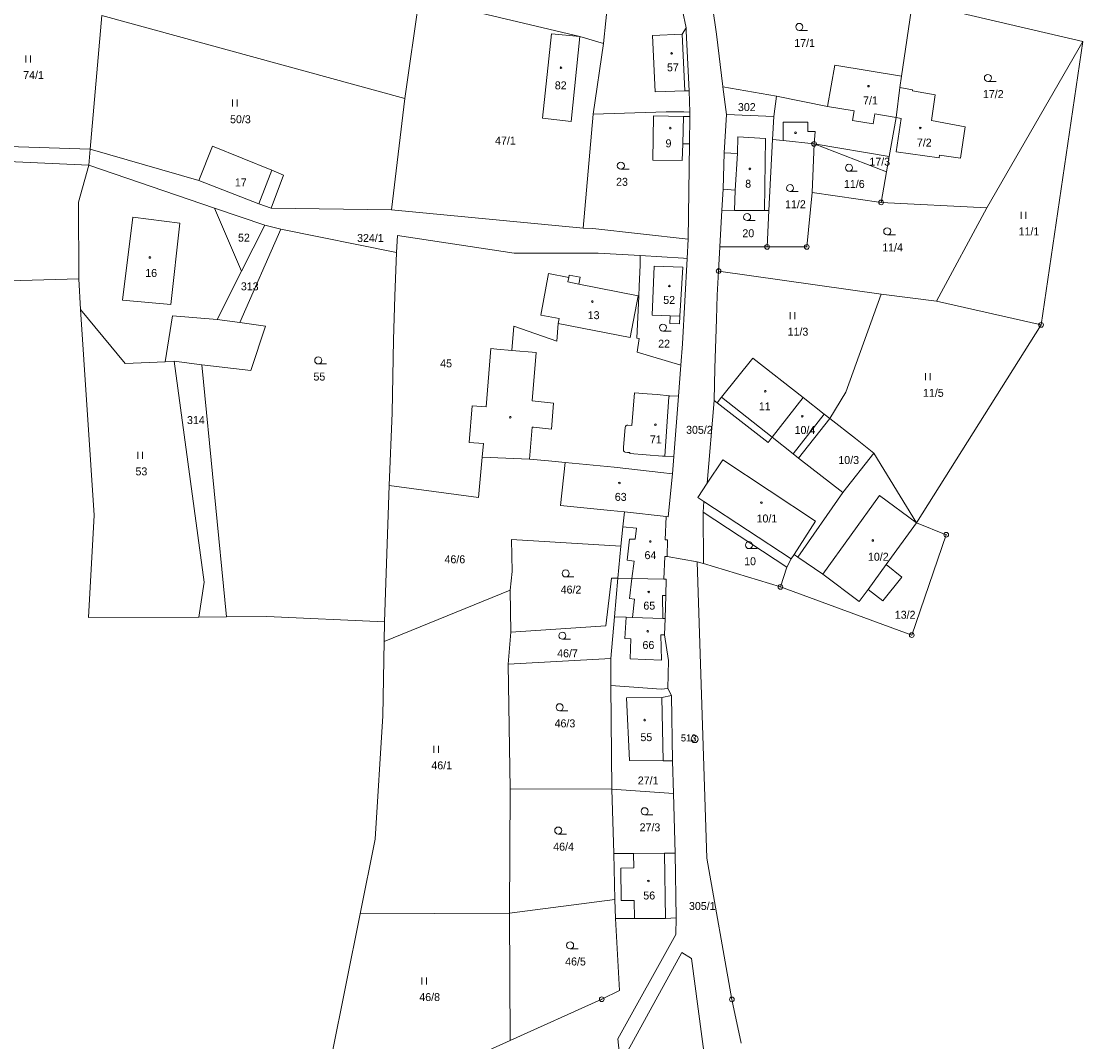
# Model space of a CAD drawing. Header units: metres. Extents: x -608979 to -607440, y -1002358 to -1001032.
# Tile 8 of 11: x -607902 to -607675, y -1001657 to -1001439. Entities that reach past the tile are written whole.
import ezdxf
from ezdxf.enums import TextEntityAlignment as Align

# ---------------------------------------------------------------- set-up
doc = ezdxf.new("R2010")
doc.units = ezdxf.units.M
for name, color, linetype in [('Hranice parcel', 7, 'Continuous'), ('Parcelní čísla', 7, 'Continuous'), ('Vnitřní kresba', 7, 'Continuous'), ('Věcná břemena k části', 7, 'Continuous'), ('Značky bodu BP', 7, 'Continuous'), ('Značky budov', 7, 'Continuous'), ('Značky kultur', 7, 'Continuous')]:
    doc.layers.add(name, color=color, linetype=linetype)
doc.styles.add('dgn001', font='dgn001.shx')
doc.styles.add('dgn023', font='dgn023.shx')

# ---------------------------------------------------------------- blocks, each defined once
blk = doc.blocks.new('4.02')
at = {"layer": 'Značky budov', "color": 7, "linetype": 'Continuous', "lineweight": 13}
blk.add_circle((-0.01, 0), 0.175, dxfattribs=at)
blk = doc.blocks.new('4.023')
at = {"layer": 'Značky budov', "color": 7, "linetype": 'Continuous', "lineweight": 13}
blk.add_circle((-0.01, 0), 0.175, dxfattribs=at)
blk = doc.blocks.new('4.027')
at = {"layer": 'Značky budov', "color": 7, "linetype": 'Continuous', "lineweight": 13}
blk.add_circle((-0.01, 0), 0.175, dxfattribs=at)
blk = doc.blocks.new('4.028')
at = {"layer": 'Značky budov', "color": 7, "linetype": 'Continuous', "lineweight": 13}
blk.add_circle((-0.01, 0), 0.175, dxfattribs=at)
blk = doc.blocks.new('4.029')
at = {"layer": 'Značky budov', "color": 7, "linetype": 'Continuous', "lineweight": 13}
blk.add_circle((-0.01, 0), 0.175, dxfattribs=at)
blk = doc.blocks.new('4.0212')
at = {"layer": 'Značky budov', "color": 7, "linetype": 'Continuous', "lineweight": 13}
blk.add_circle((-0.01, 0), 0.175, dxfattribs=at)
blk = doc.blocks.new('4.0213')
at = {"layer": 'Značky budov', "color": 7, "linetype": 'Continuous', "lineweight": 13}
blk.add_circle((-0.01, 0), 0.175, dxfattribs=at)
blk = doc.blocks.new('4.0219')
at = {"layer": 'Značky budov', "color": 7, "linetype": 'Continuous', "lineweight": 13}
blk.add_circle((-0.01, 0), 0.175, dxfattribs=at)
blk = doc.blocks.new('4.0223')
at = {"layer": 'Značky budov', "color": 7, "linetype": 'Continuous', "lineweight": 13}
blk.add_circle((-0.01, 0), 0.175, dxfattribs=at)
blk = doc.blocks.new('4.0224')
at = {"layer": 'Značky budov', "color": 7, "linetype": 'Continuous', "lineweight": 13}
blk.add_circle((-0.01, 0), 0.175, dxfattribs=at)
blk = doc.blocks.new('4.0229')
at = {"layer": 'Značky budov', "color": 7, "linetype": 'Continuous', "lineweight": 13}
blk.add_circle((-0.01, 0), 0.175, dxfattribs=at)
blk = doc.blocks.new('4.0231')
at = {"layer": 'Značky budov', "color": 7, "linetype": 'Continuous', "lineweight": 13}
blk.add_circle((-0.01, 0), 0.175, dxfattribs=at)
blk = doc.blocks.new('4.0234')
at = {"layer": 'Značky budov', "color": 7, "linetype": 'Continuous', "lineweight": 13}
blk.add_circle((-0.01, 0), 0.175, dxfattribs=at)
blk = doc.blocks.new('4.0235')
at = {"layer": 'Značky budov', "color": 7, "linetype": 'Continuous', "lineweight": 13}
blk.add_circle((-0.01, 0), 0.175, dxfattribs=at)
blk = doc.blocks.new('4.0236')
at = {"layer": 'Značky budov', "color": 7, "linetype": 'Continuous', "lineweight": 13}
blk.add_circle((-0.01, 0), 0.175, dxfattribs=at)
blk = doc.blocks.new('4.0241')
at = {"layer": 'Značky budov', "color": 7, "linetype": 'Continuous', "lineweight": 13}
blk.add_circle((-0.01, 0), 0.175, dxfattribs=at)
blk = doc.blocks.new('4.0244')
at = {"layer": 'Značky budov', "color": 7, "linetype": 'Continuous', "lineweight": 13}
blk.add_circle((-0.01, 0), 0.175, dxfattribs=at)
blk = doc.blocks.new('4.0250')
at = {"layer": 'Značky budov', "color": 7, "linetype": 'Continuous', "lineweight": 13}
blk.add_circle((-0.01, 0), 0.175, dxfattribs=at)
blk = doc.blocks.new('4.0251')
at = {"layer": 'Značky budov', "color": 7, "linetype": 'Continuous', "lineweight": 13}
blk.add_circle((-0.01, 0), 0.175, dxfattribs=at)
blk = doc.blocks.new('4.0253')
at = {"layer": 'Značky budov', "color": 7, "linetype": 'Continuous', "lineweight": 13}
blk.add_circle((-0.01, 0), 0.175, dxfattribs=at)
blk = doc.blocks.new('3.06')
at = {"layer": 'Značky kultur', "color": 7, "linetype": 'Continuous', "lineweight": 13}
for p, q in [((-0.51, 0), (-0.51, 1.5)), ((0.49, 0), (0.49, 1.5))]:
    blk.add_line(p, q, dxfattribs=at)
blk = doc.blocks.new('3.04')
at = {"layer": 'Značky kultur', "color": 7, "linetype": 'Continuous', "lineweight": 13}
blk.add_line((0.01, 0), (1.76, 0), dxfattribs=at)
blk.add_circle((0.01, 0.75), 0.75, dxfattribs=at)
blk = doc.blocks.new('3.041')
at = {"layer": 'Značky kultur', "color": 7, "linetype": 'Continuous', "lineweight": 13}
blk.add_line((0.01, 0), (1.76, 0), dxfattribs=at)
blk.add_circle((0.01, 0.75), 0.75, dxfattribs=at)
blk = doc.blocks.new('3.062')
at = {"layer": 'Značky kultur', "color": 7, "linetype": 'Continuous', "lineweight": 13}
for p, q in [((-0.51, 0), (-0.51, 1.5)), ((0.49, 0), (0.49, 1.5))]:
    blk.add_line(p, q, dxfattribs=at)
blk = doc.blocks.new('3.063')
at = {"layer": 'Značky kultur', "color": 7, "linetype": 'Continuous', "lineweight": 13}
for p, q in [((-0.51, 0), (-0.51, 1.5)), ((0.49, 0), (0.49, 1.5))]:
    blk.add_line(p, q, dxfattribs=at)
blk = doc.blocks.new('3.044')
at = {"layer": 'Značky kultur', "color": 7, "linetype": 'Continuous', "lineweight": 13}
blk.add_line((0.01, 0), (1.76, 0), dxfattribs=at)
blk.add_circle((0.01, 0.75), 0.75, dxfattribs=at)
blk = doc.blocks.new('3.067')
at = {"layer": 'Značky kultur', "color": 7, "linetype": 'Continuous', "lineweight": 13}
for p, q in [((-0.51, 0), (-0.51, 1.5)), ((0.49, 0), (0.49, 1.5))]:
    blk.add_line(p, q, dxfattribs=at)
blk = doc.blocks.new('3.046')
at = {"layer": 'Značky kultur', "color": 7, "linetype": 'Continuous', "lineweight": 13}
blk.add_line((0.01, 0), (1.76, 0), dxfattribs=at)
blk.add_circle((0.01, 0.75), 0.75, dxfattribs=at)
blk = doc.blocks.new('3.047')
at = {"layer": 'Značky kultur', "color": 7, "linetype": 'Continuous', "lineweight": 13}
blk.add_line((0.01, 0), (1.76, 0), dxfattribs=at)
blk.add_circle((0.01, 0.75), 0.75, dxfattribs=at)
blk = doc.blocks.new('3.048')
at = {"layer": 'Značky kultur', "color": 7, "linetype": 'Continuous', "lineweight": 13}
blk.add_line((0.01, 0), (1.76, 0), dxfattribs=at)
blk.add_circle((0.01, 0.75), 0.75, dxfattribs=at)
blk = doc.blocks.new('3.049')
at = {"layer": 'Značky kultur', "color": 7, "linetype": 'Continuous', "lineweight": 13}
blk.add_line((0.01, 0), (1.76, 0), dxfattribs=at)
blk.add_circle((0.01, 0.75), 0.75, dxfattribs=at)
blk = doc.blocks.new('3.0613')
at = {"layer": 'Značky kultur', "color": 7, "linetype": 'Continuous', "lineweight": 13}
for p, q in [((-0.51, 0), (-0.51, 1.5)), ((0.49, 0), (0.49, 1.5))]:
    blk.add_line(p, q, dxfattribs=at)
blk = doc.blocks.new('3.0412')
at = {"layer": 'Značky kultur', "color": 7, "linetype": 'Continuous', "lineweight": 13}
blk.add_line((0.01, 0), (1.76, 0), dxfattribs=at)
blk.add_circle((0.01, 0.75), 0.75, dxfattribs=at)
blk = doc.blocks.new('3.0619')
at = {"layer": 'Značky kultur', "color": 7, "linetype": 'Continuous', "lineweight": 13}
for p, q in [((-0.51, 0), (-0.51, 1.5)), ((0.49, 0), (0.49, 1.5))]:
    blk.add_line(p, q, dxfattribs=at)
blk = doc.blocks.new('3.0420')
at = {"layer": 'Značky kultur', "color": 7, "linetype": 'Continuous', "lineweight": 13}
blk.add_line((0.01, 0), (1.76, 0), dxfattribs=at)
blk.add_circle((0.01, 0.75), 0.75, dxfattribs=at)
blk = doc.blocks.new('3.0627')
at = {"layer": 'Značky kultur', "color": 7, "linetype": 'Continuous', "lineweight": 13}
for p, q in [((-0.51, 0), (-0.51, 1.5)), ((0.49, 0), (0.49, 1.5))]:
    blk.add_line(p, q, dxfattribs=at)
blk = doc.blocks.new('3.0425')
at = {"layer": 'Značky kultur', "color": 7, "linetype": 'Continuous', "lineweight": 13}
blk.add_line((0.01, 0), (1.76, 0), dxfattribs=at)
blk.add_circle((0.01, 0.75), 0.75, dxfattribs=at)
blk = doc.blocks.new('3.0426')
at = {"layer": 'Značky kultur', "color": 7, "linetype": 'Continuous', "lineweight": 13}
blk.add_line((0.01, 0), (1.76, 0), dxfattribs=at)
blk.add_circle((0.01, 0.75), 0.75, dxfattribs=at)
blk = doc.blocks.new('3.0427')
at = {"layer": 'Značky kultur', "color": 7, "linetype": 'Continuous', "lineweight": 13}
blk.add_line((0.01, 0), (1.76, 0), dxfattribs=at)
blk.add_circle((0.01, 0.75), 0.75, dxfattribs=at)
blk = doc.blocks.new('3.0636')
at = {"layer": 'Značky kultur', "color": 7, "linetype": 'Continuous', "lineweight": 13}
for p, q in [((-0.51, 0), (-0.51, 1.5)), ((0.49, 0), (0.49, 1.5))]:
    blk.add_line(p, q, dxfattribs=at)
blk = doc.blocks.new('3.0428')
at = {"layer": 'Značky kultur', "color": 7, "linetype": 'Continuous', "lineweight": 13}
blk.add_line((0.01, 0), (1.76, 0), dxfattribs=at)
blk.add_circle((0.01, 0.75), 0.75, dxfattribs=at)
blk = doc.blocks.new('3.0431')
at = {"layer": 'Značky kultur', "color": 7, "linetype": 'Continuous', "lineweight": 13}
blk.add_line((0.01, 0), (1.76, 0), dxfattribs=at)
blk.add_circle((0.01, 0.75), 0.75, dxfattribs=at)
blk = doc.blocks.new('3.0432')
at = {"layer": 'Značky kultur', "color": 7, "linetype": 'Continuous', "lineweight": 13}
blk.add_line((0.01, 0), (1.76, 0), dxfattribs=at)
blk.add_circle((0.01, 0.75), 0.75, dxfattribs=at)
blk = doc.blocks.new('3.0433')
at = {"layer": 'Značky kultur', "color": 7, "linetype": 'Continuous', "lineweight": 13}
blk.add_line((0.01, 0), (1.76, 0), dxfattribs=at)
blk.add_circle((0.01, 0.75), 0.75, dxfattribs=at)
blk = doc.blocks.new('1.0112')
at = {"layer": 'Značky bodu BP', "color": 3, "linetype": 'Continuous', "lineweight": 13}
for radius in [0.75, 0.03]:
    blk.add_circle((0, 0), radius, dxfattribs=at)
blk = doc.blocks.new('1.0551')
at = {"layer": 'Značky bodu BP', "color": 3, "linetype": 'Continuous', "lineweight": 13}
for radius in [0.5, 0.0303]:
    blk.add_circle((0, 0), radius, dxfattribs=at)
blk = doc.blocks.new('1.0552')
at = {"layer": 'Značky bodu BP', "color": 3, "linetype": 'Continuous', "lineweight": 13}
for radius in [0.5, 0.0303]:
    blk.add_circle((0, 0), radius, dxfattribs=at)
blk = doc.blocks.new('1.0553')
at = {"layer": 'Značky bodu BP', "color": 3, "linetype": 'Continuous', "lineweight": 13}
for radius in [0.5, 0.0303]:
    blk.add_circle((0, 0), radius, dxfattribs=at)
blk = doc.blocks.new('4.0261')
at = {"layer": 'Značky budov', "color": 7, "linetype": 'Continuous', "lineweight": 13}
blk.add_circle((-0.01, 0), 0.175, dxfattribs=at)
blk = doc.blocks.new('1.0556')
at = {"layer": 'Značky bodu BP', "color": 3, "linetype": 'Continuous', "lineweight": 13}
for radius in [0.5, 0.0303]:
    blk.add_circle((0, 0), radius, dxfattribs=at)
blk = doc.blocks.new('1.0558')
at = {"layer": 'Značky bodu BP', "color": 3, "linetype": 'Continuous', "lineweight": 13}
for radius in [0.5, 0.0303]:
    blk.add_circle((0, 0), radius, dxfattribs=at)
blk = doc.blocks.new('1.0561')
at = {"layer": 'Značky bodu BP', "color": 3, "linetype": 'Continuous', "lineweight": 13}
for radius in [0.5, 0.0303]:
    blk.add_circle((0, 0), radius, dxfattribs=at)
blk = doc.blocks.new('4.0262')
at = {"layer": 'Značky budov', "color": 7, "linetype": 'Continuous', "lineweight": 13}
blk.add_circle((-0.01, 0), 0.175, dxfattribs=at)
blk = doc.blocks.new('1.0568')
at = {"layer": 'Značky bodu BP', "color": 3, "linetype": 'Continuous', "lineweight": 13}
for radius in [0.5, 0.0303]:
    blk.add_circle((0, 0), radius, dxfattribs=at)
blk = doc.blocks.new('1.0587')
at = {"layer": 'Značky bodu BP', "color": 3, "linetype": 'Continuous', "lineweight": 13}
for radius in [0.5, 0.0303]:
    blk.add_circle((0, 0), radius, dxfattribs=at)
blk = doc.blocks.new('1.0589')
at = {"layer": 'Značky bodu BP', "color": 3, "linetype": 'Continuous', "lineweight": 13}
for radius in [0.5, 0.0303]:
    blk.add_circle((0, 0), radius, dxfattribs=at)
blk = doc.blocks.new('1.05102')
at = {"layer": 'Značky bodu BP', "color": 3, "linetype": 'Continuous', "lineweight": 13}
for radius in [0.5, 0.0303]:
    blk.add_circle((0, 0), radius, dxfattribs=at)
blk = doc.blocks.new('1.05103')
at = {"layer": 'Značky bodu BP', "color": 3, "linetype": 'Continuous', "lineweight": 13}
for radius in [0.5, 0.0303]:
    blk.add_circle((0, 0), radius, dxfattribs=at)

msp = doc.modelspace()

# ---------------------------------------------------------------- linework, layer by layer
at = {"layer": 'Hranice parcel', "color": 3, "linetype": 'Continuous', "lineweight": 13}
for p, q in [((-607775.67, -1001423.11), (-607777.82, -1001443.78)), ((-607817.18, -1001434.06), (-607820.26, -1001455.5)), ((-607714.03, -1001450.75), (-607711.74, -1001434.9)), ((-607675.3, -1001443.34), (-607711.74, -1001434.9)), ((-607885.05, -1001437.82), (-607887.53, -1001466.34)), ((-607885.05, -1001437.82), (-607820.26, -1001455.5)), ((-607777.82, -1001443.78), (-607779.99, -1001458.9)), ((-607675.3, -1001443.34), (-607695.85, -1001478.9)), ((-607684.21, -1001503.93), (-607675.3, -1001443.34)), ((-607714.41, -1001453.2), (-607714.03, -1001450.75)), ((-607752.25, -1001453.05), (-607751.45, -1001458.98)), ((-607752.25, -1001453.05), (-607740.8, -1001455.05)), ((-607715.23, -1001459.61), (-607714.41, -1001453.2)), ((-607820.26, -1001455.5), (-607823.14, -1001479.32)), ((-607759.29, -1001458.43), (-607759.5, -1001453.89)), ((-607740.8, -1001455.05), (-607741.38, -1001459.37)), ((-607729.89, -1001457.27), (-607740.8, -1001455.05)), ((-607779.99, -1001458.9), (-607782.11, -1001483.25)), ((-607759.3, -1001459.38), (-607760.66, -1001459.37)), ((-607759.39, -1001465.24), (-607759.3, -1001459.38)), ((-607759.3, -1001459.38), (-607759.29, -1001458.43)), ((-607741.38, -1001459.37), (-607751.45, -1001458.98)), ((-607741.38, -1001459.37), (-607741.62, -1001464.31)), ((-607716.69, -1001467.92), (-607715.23, -1001459.61)), ((-607742.4, -1001479.47), (-607741.62, -1001464.31)), ((-607916.46, -1001465.48), (-607887.53, -1001466.34)), ((-607887.53, -1001466.34), (-607887.84, -1001469.82)), ((-607887.53, -1001466.34), (-607864.34, -1001473.04)), ((-607759.7, -1001485.58), (-607759.39, -1001465.24)), ((-607733.19, -1001475.66), (-607732.76, -1001465.24)), ((-607732.76, -1001465.24), (-607716.69, -1001467.92)), ((-607717.27, -1001471.24), (-607732.76, -1001465.24)), ((-607716.69, -1001467.92), (-607717.27, -1001471.24)), ((-607860.97, -1001479.01), (-607887.84, -1001469.82)), ((-607718.42, -1001477.75), (-607717.27, -1001471.24)), ((-607864.34, -1001473.04), (-607851.47, -1001478.03)), ((-607718.42, -1001477.75), (-607733.19, -1001475.66)), ((-607695.85, -1001478.9), (-607718.42, -1001477.75)), ((-607850.19, -1001482.58), (-607860.97, -1001479.01)), ((-607855.19, -1001492.46), (-607860.97, -1001479.01)), ((-607823.14, -1001479.32), (-607782.11, -1001483.25)), ((-607752.46, -1001479.42), (-607752.88, -1001487.26)), ((-607742.4, -1001479.47), (-607742.8, -1001487.26)), ((-607695.85, -1001478.9), (-607706.57, -1001498.86)), ((-607855.19, -1001492.46), (-607850.19, -1001482.58)), ((-607846.8, -1001483.5), (-607850.19, -1001482.58)), ((-607846.8, -1001483.5), (-607855.52, -1001503.45)), ((-607822.02, -1001488.43), (-607846.8, -1001483.5)), ((-607759.87, -1001489.71), (-607759.7, -1001485.58)), ((-607752.88, -1001487.26), (-607753.16, -1001492.43)), ((-607742.8, -1001487.26), (-607752.88, -1001487.26)), ((-607769.91, -1001489.12), (-607769.96, -1001491.18)), ((-607890, -1001494.08), (-607889.65, -1001500.65)), ((-607718.39, -1001497.38), (-607753.16, -1001492.43)), ((-607718.39, -1001497.38), (-607706.57, -1001498.86)), ((-607706.57, -1001498.86), (-607684.21, -1001503.93)), ((-607710.88, -1001546.27), (-607684.21, -1001503.93)), ((-607869.59, -1001511.72), (-607863.68, -1001512.46)), ((-607863.68, -1001512.46), (-607858.42, -1001566.33)), ((-607761.78, -1001519.21), (-607761.27, -1001512.53)), ((-607762.74, -1001532.1), (-607761.78, -1001519.21)), ((-607753.45, -1001520.63), (-607754.12, -1001520.11)), ((-607741.74, -1001527.97), (-607735.08, -1001519.48)), ((-607735.08, -1001519.48), (-607730.59, -1001523)), ((-607730.59, -1001523), (-607729.41, -1001523.92)), ((-607729.41, -1001523.92), (-607736.06, -1001532.42)), ((-607737.24, -1001531.49), (-607741.74, -1001527.97)), ((-607803.46, -1001529.29), (-607803.74, -1001532.24)), ((-607803.74, -1001532.24), (-607793.61, -1001532.63)), ((-607763.01, -1001535.81), (-607762.74, -1001532.1)), ((-607736.06, -1001532.42), (-607737.24, -1001531.49)), ((-607726.59, -1001539.8), (-607736.06, -1001532.42)), ((-607719.95, -1001531.33), (-607726.59, -1001539.8)), ((-607710.88, -1001546.27), (-607719.95, -1001531.33)), ((-607823.65, -1001538.27), (-607824.65, -1001567.41)), ((-607756.3, -1001541.71), (-607737.63, -1001553.97)), ((-607736.2, -1001553.59), (-607726.59, -1001539.8)), ((-607776.28, -1001543.61), (-607773.3, -1001543.94)), ((-607773.3, -1001543.94), (-607764.42, -1001544.93)), ((-607774.05, -1001551.28), (-607774.75, -1001558.09)), ((-607757.77, -1001554.58), (-607764.16, -1001553.45)), ((-607757.77, -1001554.58), (-607756.43, -1001554.98)), ((-607756.43, -1001554.98), (-607739.95, -1001559.96)), ((-607774.75, -1001558.09), (-607775.46, -1001566.36)), ((-607797.76, -1001560.65), (-607824.68, -1001571.66)), ((-607797.6, -1001569.6), (-607797.76, -1001560.65)), ((-607864.35, -1001566.43), (-607858.42, -1001566.33)), ((-607775.46, -1001566.36), (-607776.23, -1001575.25)), ((-607824.65, -1001567.41), (-607824.68, -1001571.66)), ((-607798.19, -1001576.5), (-607797.6, -1001569.6)), ((-607776.23, -1001575.25), (-607798.19, -1001576.5)), ((-607797.73, -1001603.16), (-607798.19, -1001576.5)), ((-607776.24, -1001581.01), (-607776.01, -1001603.21)), ((-607763.27, -1001583.16), (-607764.06, -1001581.68)), ((-607763.27, -1001583.16), (-607765.32, -1001583.62)), ((-607763.03, -1001597.13), (-607763.27, -1001583.16)), ((-607765.06, -1001597.13), (-607763.03, -1001597.13)), ((-607762.8, -1001604.1), (-607763.03, -1001597.13)), ((-607797.92, -1001629.72), (-607797.73, -1001603.16)), ((-607797.73, -1001603.16), (-607776.01, -1001603.21)), ((-607776.01, -1001603.21), (-607762.8, -1001604.1)), ((-607776.01, -1001603.21), (-607775.6, -1001616.96)), ((-607762.44, -1001616.9), (-607762.8, -1001604.1)), ((-607771.36, -1001616.98), (-607775.6, -1001616.96)), ((-607775.6, -1001616.96), (-607775.33, -1001626.76)), ((-607762.23, -1001630.71), (-607762.44, -1001616.9)), ((-607797.92, -1001629.72), (-607775.33, -1001626.76)), ((-607775.33, -1001626.76), (-607775.19, -1001630.86)), ((-607829.85, -1001629.88), (-607797.92, -1001629.72)), ((-607797.92, -1001629.72), (-607797.77, -1001656.94))]:
    msp.add_line(p, q, dxfattribs=at)
at = {"layer": 'Hranice parcel', "color": 3, "linetype": 'Continuous', "lineweight": 13, "flags": 128}
for points in [[(-607759.39, -1001424.11), (-607756.4, -1001426.55), (-607755.23, -1001430.37), (-607753.62, -1001441.81), (-607752.24, -1001452.95), (-607752.25, -1001453.05)], [(-607760.12, -1001440.4), (-607760.88, -1001436.73), (-607762.41, -1001433.2), (-607764.28, -1001429.62)], [(-607777.82, -1001443.78), (-607782.83, -1001442.3), (-607817.18, -1001434.06)], [(-607782.83, -1001442.3), (-607784.72, -1001460.43), (-607790.84, -1001459.76), (-607788.87, -1001441.71), (-607782.83, -1001442.3)], [(-607760.12, -1001440.4), (-607760.98, -1001441.77), (-607767.28, -1001442.09), (-607766.72, -1001454.13), (-607760.37, -1001453.92), (-607759.5, -1001453.89)], [(-607759.5, -1001453.89), (-607760.08, -1001441.14), (-607760.12, -1001440.4)], [(-607714.03, -1001450.75), (-607728.33, -1001448.38), (-607729.89, -1001457.27)], [(-607706.83, -1001454.72), (-607711.72, -1001453.92), (-607711.68, -1001453.67), (-607714.41, -1001453.2)], [(-607700.45, -1001461.58), (-607705.01, -1001460.71), (-607707.62, -1001460.23), (-607706.83, -1001454.72)], [(-607759.29, -1001458.43), (-607760.6, -1001458.4), (-607764.42, -1001458.35), (-607779.99, -1001458.9)], [(-607760.66, -1001459.37), (-607767.09, -1001459.25), (-607767.21, -1001468.7), (-607760.93, -1001468.8)], [(-607751.45, -1001458.98), (-607751.97, -1001467.15), (-607752.22, -1001474.94), (-607752.46, -1001479.42)], [(-607715.23, -1001459.61), (-607714.12, -1001459.8), (-607715.19, -1001466.91), (-607706.02, -1001468.25), (-607705.97, -1001467.62), (-607701.43, -1001468.26), (-607700.45, -1001461.58)], [(-607741.62, -1001464.31), (-607739.39, -1001464.54), (-607732.76, -1001465.24)], [(-607887.84, -1001469.82), (-607928.66, -1001467.95), (-607928.14, -1001465.11)], [(-607851.47, -1001478.03), (-607848.7, -1001470.88), (-607861.39, -1001465.69), (-607864.34, -1001473.04)], [(-607760.93, -1001468.8), (-607760.83, -1001465.24), (-607759.39, -1001465.24)], [(-607946.9, -1001470.43), (-607947.16, -1001480.05), (-607947.6, -1001495.75), (-607890, -1001494.08)], [(-607887.84, -1001469.82), (-607890.07, -1001477.72), (-607890, -1001494.08)], [(-607742.8, -1001487.26), (-607734.31, -1001487.26), (-607733.19, -1001475.66)], [(-607851.47, -1001478.03), (-607848.88, -1001479.01), (-607823.14, -1001479.32)], [(-607752.46, -1001479.42), (-607749.76, -1001479.47), (-607743.39, -1001479.47), (-607742.4, -1001479.47)], [(-607769.91, -1001489.12), (-607778.92, -1001488.57), (-607796.91, -1001488.62), (-607821.87, -1001484.8), (-607822.02, -1001488.43)], [(-607782.11, -1001483.25), (-607780.08, -1001483.3), (-607759.7, -1001485.58)], [(-607822.02, -1001488.43), (-607822.42, -1001497.77), (-607822.7, -1001507.11), (-607822.97, -1001522.73), (-607823.65, -1001538.27)], [(-607759.87, -1001489.71), (-607760.71, -1001489.69), (-607769.91, -1001489.12)], [(-607761.27, -1001512.53), (-607760.92, -1001508.01), (-607759.87, -1001489.71)], [(-607769.96, -1001491.18), (-607770.19, -1001495.63), (-607770.25, -1001497.76)], [(-607766.92, -1001491.37), (-607760.81, -1001491.62), (-607761.43, -1001502.09), (-607761.53, -1001503.74), (-607763.63, -1001503.62), (-607763.53, -1001501.97), (-607767.41, -1001501.83), (-607766.92, -1001491.37)], [(-607855.52, -1001503.45), (-607860.42, -1001502.79), (-607855.19, -1001492.46)], [(-607770.25, -1001497.76), (-607770.38, -1001497.74), (-607783.06, -1001495.23), (-607782.78, -1001493.72), (-607785.12, -1001493.28), (-607785.22, -1001493.77), (-607789.52, -1001492.96), (-607791.19, -1001501.86)], [(-607753.16, -1001492.43), (-607753.47, -1001497.57), (-607753.59, -1001502.74), (-607753.96, -1001513.21), (-607754.12, -1001520.11)], [(-607770.17, -1001506.87), (-607770.67, -1001506.81), (-607770.25, -1001497.76)], [(-607729.41, -1001523.92), (-607725.95, -1001518.29), (-607718.39, -1001497.38)], [(-607889.65, -1001500.65), (-607880.06, -1001512.22), (-607871.51, -1001511.81), (-607869.59, -1001511.72)], [(-607889.65, -1001500.65), (-607886.69, -1001544.64), (-607887.89, -1001566.48), (-607864.35, -1001566.43)], [(-607791.19, -1001501.86), (-607787.28, -1001502.59), (-607787.46, -1001503.62), (-607787.75, -1001507.4), (-607796.99, -1001504.23), (-607797.42, -1001509.4), (-607800.62, -1001509.12)], [(-607863.68, -1001512.46), (-607853.21, -1001513.7), (-607850.06, -1001504.19), (-607855.52, -1001503.45)], [(-607761.27, -1001512.53), (-607770.6, -1001509.78), (-607770.17, -1001506.87)], [(-607800.62, -1001509.12), (-607801.88, -1001508.99), (-607802.89, -1001521.48), (-607805.87, -1001521.22), (-607806.49, -1001529.07), (-607803.46, -1001529.29)], [(-607864.35, -1001566.43), (-607863.19, -1001558.92), (-607869.59, -1001511.72)], [(-607735.08, -1001519.48), (-607745.88, -1001511.02), (-607752.52, -1001519.4), (-607753.45, -1001520.63)], [(-607762.74, -1001532.1), (-607764.67, -1001532.02), (-607765.18, -1001531.98), (-607772.14, -1001531.46), (-607772.12, -1001531.24), (-607772.66, -1001531.19), (-607773.16, -1001531.13), (-607773.31, -1001531.05), (-607773.49, -1001530.84), (-607773.54, -1001530.46), (-607773.51, -1001530.1), (-607773.16, -1001525.9), (-607773.11, -1001525.66), (-607772.94, -1001525.48), (-607772.77, -1001525.4), (-607772.55, -1001525.34), (-607771.7, -1001525.45), (-607771.17, -1001518.44), (-607768.47, -1001518.65)], [(-607768.47, -1001518.65), (-607766.33, -1001518.83), (-607763.64, -1001519.08), (-607761.78, -1001519.21)], [(-607754.12, -1001520.11), (-607755.61, -1001537.78), (-607757.64, -1001540.83), (-607756.3, -1001541.71)], [(-607741.74, -1001527.97), (-607742.58, -1001529.1), (-607753.45, -1001520.63)], [(-607729.41, -1001523.92), (-607723.89, -1001528.2), (-607719.95, -1001531.33)], [(-607823.65, -1001538.27), (-607804.55, -1001540.82), (-607803.74, -1001532.24)], [(-607793.61, -1001532.63), (-607789.55, -1001533), (-607786, -1001533.35)], [(-607786, -1001533.35), (-607787.01, -1001542.55), (-607776.28, -1001543.61)], [(-607786, -1001533.35), (-607775.5, -1001534.33), (-607772.4, -1001534.7), (-607765.52, -1001535.51), (-607763.01, -1001535.81)], [(-607764.42, -1001544.93), (-607763.96, -1001544.95), (-607763.01, -1001535.81)], [(-607756.3, -1001541.71), (-607756.45, -1001544), (-607756.43, -1001554.98)], [(-607773.3, -1001543.94), (-607773.62, -1001547.09), (-607774.05, -1001551.28)], [(-607764.16, -1001553.45), (-607764.12, -1001549.9), (-607764.6, -1001549.89), (-607764.42, -1001544.93)], [(-607739.95, -1001559.96), (-607711.86, -1001570.27), (-607704.5, -1001548.79), (-607710.88, -1001546.27)], [(-607736.2, -1001553.59), (-607730.89, -1001557.25), (-607723.09, -1001563.08), (-607721.2, -1001560.48), (-607718.05, -1001562.9), (-607714.02, -1001557.89), (-607717.32, -1001555.15), (-607710.88, -1001546.27)], [(-607774.05, -1001551.28), (-607797.47, -1001549.83), (-607797.34, -1001556.63), (-607797.76, -1001560.65)], [(-607737.63, -1001553.97), (-607737.01, -1001553.01), (-607736.2, -1001553.59)], [(-607764.85, -1001558.3), (-607764.68, -1001553.45), (-607764.16, -1001553.45)], [(-607748.38, -1001657.47), (-607750.34, -1001648.15), (-607755.66, -1001617.98), (-607757.77, -1001554.58)], [(-607739.95, -1001559.96), (-607738.59, -1001555.74), (-607737.63, -1001553.97)], [(-607797.6, -1001569.6), (-607777.3, -1001568.27), (-607776.1, -1001558.06), (-607774.75, -1001558.09)], [(-607774.75, -1001558.09), (-607771.73, -1001558.15), (-607764.85, -1001558.3)], [(-607764.62, -1001566.72), (-607764.47, -1001561.79), (-607764.38, -1001558.32), (-607764.85, -1001558.3)], [(-607858.42, -1001566.33), (-607849.81, -1001566.29), (-607824.65, -1001567.41)], [(-607775.46, -1001566.36), (-607772.96, -1001566.44), (-607771.58, -1001566.48), (-607765.11, -1001566.69), (-607764.62, -1001566.72)], [(-607764.06, -1001581.68), (-607763.88, -1001575.7), (-607764.72, -1001570.19), (-607764.62, -1001566.72)], [(-607824.68, -1001571.66), (-607824.94, -1001587.52), (-607826.6, -1001613.92), (-607829.85, -1001629.88)], [(-607776.23, -1001575.25), (-607776.23, -1001580.13), (-607776.24, -1001581.01)], [(-607776.24, -1001581.01), (-607765.47, -1001581.85), (-607764.06, -1001581.68)], [(-607765.32, -1001583.62), (-607772.84, -1001583.65), (-607772.21, -1001597.08), (-607765.06, -1001597.13)], [(-607762.44, -1001616.9), (-607764.76, -1001616.9), (-607771.36, -1001616.98)], [(-607829.85, -1001629.88), (-607839.02, -1001675.63), (-607797.77, -1001656.94)], [(-607797.77, -1001656.94), (-607778.16, -1001648.11), (-607774.37, -1001646.21), (-607775.19, -1001630.86)], [(-607775.19, -1001630.86), (-607771.18, -1001630.85), (-607764.55, -1001630.83), (-607762.23, -1001630.71)], [(-607762.23, -1001630.71), (-607762.32, -1001634.25), (-607774.69, -1001656.59), (-607774.18, -1001661.98), (-607761.03, -1001638.14), (-607758.95, -1001639.37), (-607755.36, -1001666.81), (-607742.31, -1001723.48), (-607739.99, -1001725.74)]]:
    msp.add_lwpolyline(points, dxfattribs=at)
at = {"layer": 'Vnitřní kresba', "color": 2, "linetype": 'Continuous', "lineweight": 0}
for p, q in [((-607760.98, -1001441.77), (-607760.37, -1001453.92)), ((-607729.89, -1001457.27), (-607724.21, -1001458.17)), ((-607760.83, -1001465.24), (-607760.66, -1001459.37)), ((-607724.21, -1001458.17), (-607724.56, -1001460.21)), ((-607724.56, -1001460.21), (-607720.13, -1001460.92)), ((-607720.13, -1001460.92), (-607719.79, -1001458.84)), ((-607719.79, -1001458.84), (-607715.23, -1001459.61)), ((-607739.39, -1001460.58), (-607734.06, -1001460.58)), ((-607739.39, -1001464.54), (-607739.39, -1001460.58)), ((-607734.06, -1001460.58), (-607734.06, -1001462.57)), ((-607749.04, -1001463.72), (-607749.15, -1001467.28)), ((-607743.13, -1001464.09), (-607749.04, -1001463.72)), ((-607743.13, -1001464.09), (-607743.39, -1001479.47)), ((-607734.06, -1001462.57), (-607732.51, -1001462.57)), ((-607732.51, -1001462.57), (-607732.76, -1001465.24)), ((-607749.15, -1001467.28), (-607751.97, -1001467.15)), ((-607749.61, -1001475.12), (-607749.15, -1001467.28)), ((-607848.7, -1001470.88), (-607846.23, -1001471.93)), ((-607846.23, -1001471.93), (-607848.88, -1001479.01)), ((-607752.22, -1001474.94), (-607749.61, -1001475.12)), ((-607749.61, -1001475.12), (-607749.76, -1001479.47)), ((-607878.44, -1001480.92), (-607880.67, -1001498.64)), ((-607868.39, -1001482.2), (-607878.44, -1001480.92)), ((-607870.28, -1001499.6), (-607868.39, -1001482.2)), ((-607785.22, -1001493.77), (-607785.4, -1001494.76)), ((-607785.4, -1001494.76), (-607783.06, -1001495.23)), ((-607880.67, -1001498.64), (-607870.28, -1001499.6)), ((-607772.06, -1001506.64), (-607770.38, -1001497.74)), ((-607869.98, -1001501.99), (-607871.51, -1001511.81)), ((-607869.98, -1001501.99), (-607860.42, -1001502.79)), ((-607763.53, -1001501.97), (-607761.43, -1001502.09)), ((-607772.06, -1001506.64), (-607787.46, -1001503.62)), ((-607797.42, -1001509.4), (-607792.19, -1001509.85)), ((-607792.19, -1001509.85), (-607793.07, -1001520.19)), ((-607763.64, -1001519.08), (-607763.79, -1001519.34)), ((-607793.07, -1001520.19), (-607788.45, -1001520.66)), ((-607788.45, -1001520.66), (-607788.93, -1001526.24)), ((-607763.79, -1001519.34), (-607764.67, -1001532.02)), ((-607741.74, -1001527.97), (-607752.52, -1001519.4)), ((-607730.59, -1001523), (-607737.24, -1001531.49)), ((-607793.07, -1001525.8), (-607793.61, -1001532.63)), ((-607792.75, -1001525.83), (-607793.07, -1001525.8)), ((-607788.93, -1001526.24), (-607792.75, -1001525.83)), ((-607752.29, -1001532.78), (-607755.61, -1001537.78)), ((-607732.45, -1001545.92), (-607752.29, -1001532.78)), ((-607718.78, -1001540.42), (-607730.89, -1001557.25)), ((-607710.88, -1001546.27), (-607718.78, -1001540.42)), ((-607737.01, -1001553.01), (-607732.45, -1001545.92)), ((-607773.62, -1001547.09), (-607770.72, -1001547.39)), ((-607770.72, -1001547.39), (-607770.98, -1001549.78)), ((-607772.23, -1001549.73), (-607772.7, -1001554.21)), ((-607770.98, -1001549.78), (-607772.23, -1001549.73)), ((-607772.7, -1001554.21), (-607771.24, -1001554.42)), ((-607771.24, -1001554.42), (-607771.73, -1001558.15)), ((-607721.2, -1001560.48), (-607717.32, -1001555.15)), ((-607771.73, -1001558.15), (-607772.26, -1001562.45)), ((-607765.14, -1001561.76), (-607765.11, -1001566.69)), ((-607764.47, -1001561.79), (-607765.14, -1001561.76)), ((-607772.26, -1001562.45), (-607771.17, -1001562.55)), ((-607771.17, -1001562.55), (-607771.58, -1001566.48)), ((-607773.2, -1001571.01), (-607772.96, -1001566.44)), ((-607771.91, -1001571.06), (-607773.2, -1001571.01)), ((-607772.08, -1001575.35), (-607771.91, -1001571.06)), ((-607765.49, -1001570.18), (-607765.41, -1001575.62)), ((-607764.72, -1001570.19), (-607765.49, -1001570.18)), ((-607765.41, -1001575.62), (-607772.08, -1001575.35)), ((-607765.32, -1001583.62), (-607765.06, -1001597.13)), ((-607771.32, -1001620.05), (-607771.36, -1001616.98)), ((-607764.76, -1001616.9), (-607764.55, -1001630.83)), ((-607774.09, -1001620.09), (-607771.32, -1001620.05)), ((-607774, -1001627.02), (-607774.09, -1001620.09)), ((-607771.23, -1001626.99), (-607774, -1001627.02)), ((-607771.18, -1001630.85), (-607771.23, -1001626.99))]:
    msp.add_line(p, q, dxfattribs=at)
at = {"layer": 'Věcná břemena k části', "color": 6, "linetype": 'Continuous', "lineweight": 0, "flags": 128}
msp.add_lwpolyline([(-607738.59, -1001555.74), (-607737.63, -1001553.97), (-607756.3, -1001541.71), (-607756.45, -1001544), (-607738.59, -1001555.74)], dxfattribs=at)

# ---------------------------------------------------------------- block references
at = {"color": 7, "linetype": 'Continuous', "lineweight": 0}
for name, p in [('3.047', (-607735.94, -1001440.97)), ('3.0636', (-607900.82, -1001447.82)), ('4.0250', (-607763.2, -1001445.89)), ('4.029', (-607786.88, -1001448.95)), ('3.0427', (-607695.6, -1001451.89)), ('4.027', (-607721.11, -1001452.9)), ('3.06', (-607856.58, -1001457.27)), ('4.023', (-607763.49, -1001461.87)), ('4.0219', (-607710.03, -1001461.84)), ('4.0262', (-607736.71, -1001462.86)), ('1.0553', (-607732.76, -1001465.24)), ('3.0431', (-607774.09, -1001470.65)), ('4.0253', (-607746.48, -1001470.58)), ('3.048', (-607725.31, -1001471.1)), ('3.041', (-607737.9, -1001475.44)), ('1.0556', (-607718.42, -1001477.75)), ('3.046', (-607747.08, -1001481.64)), ('3.063', (-607687.97, -1001481.25)), ('3.044', (-607717.13, -1001484.68)), ('1.0561', (-607742.8, -1001487.26)), ('1.0568', (-607734.31, -1001487.26)), ('4.0213', (-607874.77, -1001489.52)), ('1.0551', (-607753.16, -1001492.43)), ('4.0224', (-607763.69, -1001495.63)), ('4.0231', (-607780.16, -1001498.94)), ('3.067', (-607737.36, -1001502.69)), ('3.0412', (-607765.09, -1001505.26)), ('1.0589', (-607684.21, -1001503.93)), ('3.049', (-607838.8, -1001512.29)), ('3.0619', (-607708.41, -1001515.76)), ('4.0241', (-607743.18, -1001518.11)), ('4.0261', (-607797.71, -1001523.68)), ('4.0235', (-607735.26, -1001523.47)), ('4.02', (-607766.67, -1001525.27)), ('3.0613', (-607876.86, -1001532.56)), ('4.0236', (-607774.36, -1001537.74)), ('4.0251', (-607744, -1001541.94)), ('1.05103', (-607704.5, -1001548.79)), ('4.0244', (-607767.75, -1001550.25)), ('3.0425', (-607746.7, -1001551.77)), ('4.0229', (-607720.18, -1001550.03)), ('3.0426', (-607785.89, -1001557.83)), ('1.0587', (-607739.95, -1001559.96)), ('4.0223', (-607768.1, -1001561.04)), ('3.04', (-607786.58, -1001571.15)), ('4.0234', (-607768.33, -1001569.43)), ('1.0558', (-607711.86, -1001570.27)), ('3.0420', (-607787.19, -1001586.43)), ('4.0212', (-607768.98, -1001588.44)), ('1.0112', (-607758.29, -1001592.5)), ('3.062', (-607813.54, -1001595.41)), ('3.0432', (-607769.01, -1001608.66)), ('3.0433', (-607787.48, -1001612.79)), ('4.028', (-607768.16, -1001622.83)), ('3.0428', (-607784.93, -1001637.34)), ('3.0627', (-607816.12, -1001644.95)), ('1.05102', (-607778.16, -1001648.11)), ('1.0552', (-607750.34, -1001648.15))]:
    msp.add_blockref(name, p, dxfattribs=at)

# ---------------------------------------------------------------- texts
at = {"layer": 'Parcelní čísla', "color": 4, "linetype": 'Continuous', "lineweight": 50, "style": 'dgn023'}
for s, p in [('17/1', (-607734.781004, -1001444.52)), ('74/1', (-607899.661004, -1001451.37)), ('17/2', (-607694.441004, -1001455.44)), ('302', (-607747.144003, -1001458.22)), ('50/3', (-607855.421004, -1001460.82)), ('47/1', (-607798.761004, -1001465.38)), ('17/3', (-607718.712, -1001469.899)), ('23', (-607773.832002, -1001474.2)), ('11/6', (-607724.151004, -1001474.65)), ('11/2', (-607736.741004, -1001478.99)), ('52', (-607854.672002, -1001486.14)), ('324/1', (-607827.633005, -1001486.21)), ('20', (-607746.822002, -1001485.19)), ('11/1', (-607686.811004, -1001484.799)), ('11/4', (-607715.971004, -1001488.23)), ('313', (-607853.434003, -1001496.549)), ('11/3', (-607736.201004, -1001506.24)), ('22', (-607764.832002, -1001508.809)), ('45', (-607811.442002, -1001513.01)), ('55', (-607838.542002, -1001515.84)), ('11/5', (-607707.251004, -1001519.309)), ('314', (-607864.954003, -1001525.14)), ('305/2', (-607757.283005, -1001527.22)), ('53', (-607876.602002, -1001536.11)), ('46/6', (-607809.571004, -1001554.9)), ('10', (-607746.442002, -1001555.32)), ('46/2', (-607784.731004, -1001561.38)), ('13/2', (-607713.281004, -1001566.76)), ('46/7', (-607785.481004, -1001575)), ('46/3', (-607786.031004, -1001589.98)), ('46/1', (-607812.381004, -1001598.96)), ('27/1', (-607768.241004, -1001602.2)), ('27/3', (-607767.851004, -1001612.21)), ('46/4', (-607786.321004, -1001616.34)), ('305/1', (-607756.663005, -1001629.03)), ('46/5', (-607783.771004, -1001640.89)), ('46/8', (-607814.961004, -1001648.5))]:
    msp.add_text(s, height=1.699998, dxfattribs=at).set_placement(p, align=Align.CENTER)
at = {"layer": 'Parcelní čísla', "color": 1, "linetype": 'Continuous', "lineweight": 50, "style": 'dgn023'}
for s, p in [('57', (-607762.942002, -1001449.72)), ('82', (-607786.932002, -1001453.58)), ('7/1', (-607720.698003, -1001456.799)), ('9', (-607763.890001, -1001465.97)), ('7/2', (-607709.188003, -1001465.809)), ('17', (-607855.352002, -1001474.33)), ('8', (-607746.850001, -1001474.61)), ('16', (-607874.512002, -1001493.69)), ('52', (-607763.742002, -1001499.45)), ('13', (-607779.892002, -1001502.71)), ('11', (-607743.302002, -1001522.21)), ('10/4', (-607734.701004, -1001527.26)), ('71', (-607766.602002, -1001529.28)), ('10/3', (-607725.351004, -1001533.679)), ('63', (-607774.102002, -1001541.559)), ('10/1', (-607742.841004, -1001546.179)), ('64', (-607767.752002, -1001554.02)), ('10/2', (-607719.021004, -1001554.36)), ('65', (-607767.992002, -1001564.809)), ('66', (-607768.182002, -1001573.22)), ('55', (-607768.622002, -1001592.929)), ('56', (-607768.012002, -1001626.78))]:
    msp.add_text(s, height=1.699998, dxfattribs=at).set_placement(p, align=Align.CENTER)
at = {"layer": 'Značky bodu BP', "color": 3, "linetype": 'Continuous', "lineweight": 0, "style": 'dgn001'}
msp.add_text('513', height=1.499994, dxfattribs=at).set_placement((-607757.893018, -1001593), align=Align.RIGHT)

doc.saveas('drawing.dxf')
